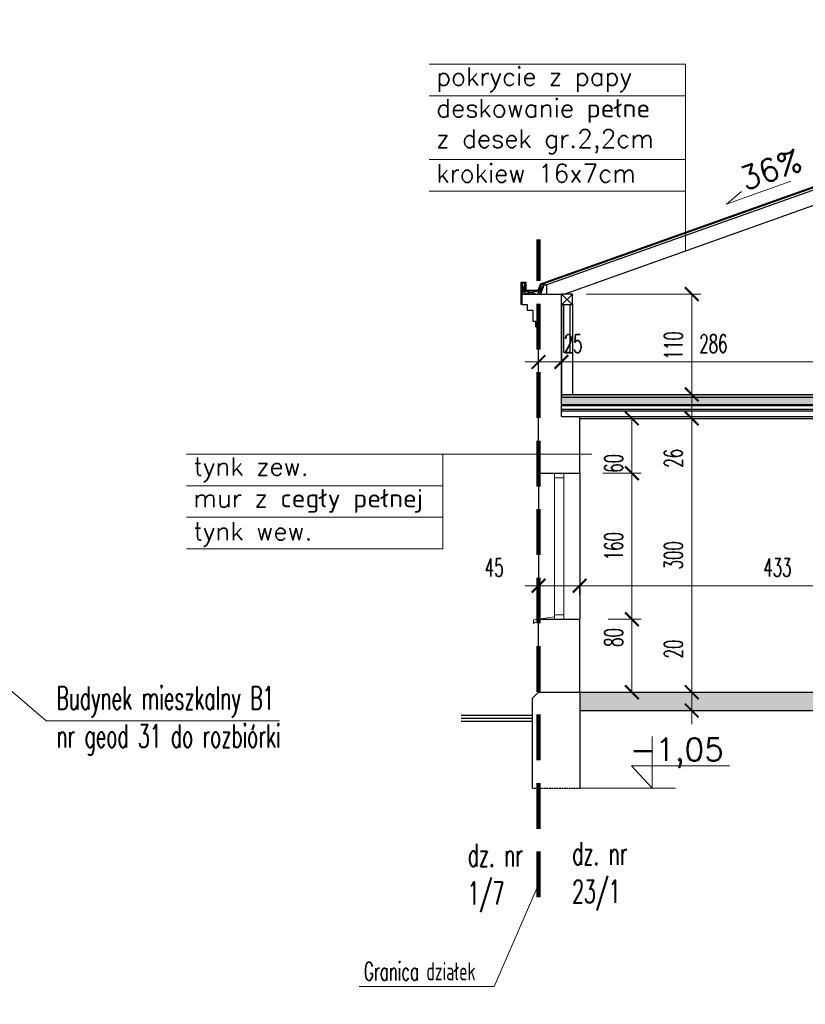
# Model space of a CAD drawing. Header units: millimetres. Extents: x 33311 to 435617, y -160714 to 185563.
# Tile 14 of 70: x 359195 to 367796, y -122390 to -111605. Entities that reach past the tile are written whole.
import ezdxf

# ---------------------------------------------------------------- set-up
doc = ezdxf.new("R2010")
doc.units = ezdxf.units.MM
doc.header["$MEASUREMENT"] = 0
doc.linetypes.add('( Dashed )', pattern=[0.75, 0.5, -0.25])
doc.linetypes.add('HIDDEN2', pattern=[0.1875, 0.125, -0.0625])
doc.layers.get('Defpoints').update_dxf_attribs({"lineweight": 0})
for name, color, linetype, lineweight in [('[ 02przekrój istn', 42, 'Continuous', 30), ('[ 05widok istn', 50, 'Continuous', 30), ('[ 12stolarka istn', 211, 'Continuous', 13), ('[ 17granica', 172, 'HIDDEN2', 100), ('[ 21kreskowanie', 9, 'Continuous', 13), ('[ 22wymiarowanie', 8, 'Continuous', 13), ('[ 23kota odnośnik', 1, 'Continuous', 13), ('[ 24ramka cienka', 1, 'Continuous', 13), ('[ 25ramka gruba', 4, 'Continuous', 30), ('[opisy2', 4, 'Continuous', 13), ('[opisy3', 2, 'Continuous', 30)]:
    doc.layers.add(name, color=color, linetype=linetype, lineweight=lineweight)
doc.layers.add('pomoc', color=96, linetype='Continuous', lineweight=0, plot=False)
doc.styles.add('1.100', font='simplex.shx', dxfattribs={"height": 200})
doc.styles.add('1.50', font='simplex.shx', dxfattribs={"height": 125})
doc.styles.add('99.2', font='simplex.shx', dxfattribs={"width": 0.6, "height": 200})
doc.styles.add('99.3', font='simplex.shx', dxfattribs={"width": 0.6, "height": 250})
doc.dimstyles.new('100cm', dxfattribs={"dimtxt": 200, "dimasz": 150, "dimexe": 100, "dimexo": 300, "dimgap": 100, "dimtad": 1, "dimdec": 0, "dimlfac": 0.1, "dimzin": 11, "dimtxsty": '99.2', "dimblk": 'ARCHTICK', "dimcen": 1.5, "dimclrd": 256, "dimclre": 256, "dimclrt": 4, "dimadec": 0, "dimazin": 0, "dimtfac": 0.75, "dimtdec": 0, "dimtix": 1, "dimtmove": 2, "dimatfit": 3, "dimfxl": 1, "dimtolj": 1, "dimtzin": 11, "dimlwd": -1, "dimlwe": -1, "dimarcsym": 0})

# ---------------------------------------------------------------- blocks, each defined once
blk = doc.blocks.new('_ArchTick')
at = {"color": 0, "linetype": 'ByBlock', "const_width": 0.15, "flags": 128}
blk.add_lwpolyline([(-0.5, -0.5), (0.5, 0.5)], dxfattribs=at)
blk = doc.blocks.new('*D728')
at = {"layer": '[ 22wymiarowanie', "transparency": 16777216}
for p, q in [((365637, -118172), (365998, -118172)), ((365898, -118972), (365898, -118172)), ((365936, -118972), (365998, -118972))]:
    blk.add_line(p, q, dxfattribs=at)
at = {"layer": 'Defpoints', "color": 0, "transparency": 16777216}
for p in [(365337, -118172), (365898, -118172), (365636, -118972)]:
    blk.add_point(p, dxfattribs=at)
at = {"layer": '[ 22wymiarowanie', "transparency": 16777216, "xscale": 150, "yscale": 150, "zscale": 150}
for p, rotation in [((365898, -118172), 90), ((365898, -118972), 270)]:
    blk.add_blockref('_ArchTick', p, dxfattribs=dict(at, rotation=rotation))
at = {"layer": '[ 22wymiarowanie', "color": 4, "transparency": 16777216, "insert": (365698, -118372), "char_height": 200, "attachment_point": 5, "rotation": 90, "style": '99.2'}
blk.add_mtext('\\A1;\\H1x;\\W0.6;80', dxfattribs=at)
blk = doc.blocks.new('*D729')
at = {"layer": '[ 22wymiarowanie', "transparency": 16777216}
for p, q in [((365581, -116572), (365998, -116572)), ((365898, -118172), (365898, -116572)), ((365637, -118172), (365998, -118172))]:
    blk.add_line(p, q, dxfattribs=at)
at = {"layer": 'Defpoints', "color": 0, "transparency": 16777216}
for p in [(365281, -116572), (365898, -116572), (365337, -118172)]:
    blk.add_point(p, dxfattribs=at)
at = {"layer": '[ 22wymiarowanie', "transparency": 16777216, "xscale": 150, "yscale": 150, "zscale": 150}
for p, rotation in [((365898, -116572), 90), ((365898, -118172), 270)]:
    blk.add_blockref('_ArchTick', p, dxfattribs=dict(at, rotation=rotation))
at = {"layer": '[ 22wymiarowanie', "color": 4, "transparency": 16777216, "insert": (365698, -117372), "char_height": 200, "attachment_point": 5, "rotation": 90, "style": '99.2'}
blk.add_mtext('\\A1;\\H1x;\\W0.6;160', dxfattribs=at)
blk = doc.blocks.new('*D730')
at = {"layer": '[ 22wymiarowanie', "transparency": 16777216}
for p, q in [((365727, -115972), (365998, -115972)), ((365898, -116572), (365898, -115972)), ((365581, -116572), (365998, -116572))]:
    blk.add_line(p, q, dxfattribs=at)
at = {"layer": 'Defpoints', "color": 0, "transparency": 16777216}
for p in [(365427, -115972), (365898, -115972), (365281, -116572)]:
    blk.add_point(p, dxfattribs=at)
at = {"layer": '[ 22wymiarowanie', "transparency": 16777216, "xscale": 150, "yscale": 150, "zscale": 150}
for p, rotation in [((365898, -115972), 90), ((365898, -116572), 270)]:
    blk.add_blockref('_ArchTick', p, dxfattribs=dict(at, rotation=rotation))
at = {"layer": '[ 22wymiarowanie', "color": 4, "transparency": 16777216, "insert": (365698, -116465), "char_height": 200, "attachment_point": 5, "rotation": 90, "style": '99.2'}
blk.add_mtext('\\A1;\\H1x;\\W0.6;60', dxfattribs=at)
blk = doc.blocks.new('*D731')
at = {"layer": '[ 22wymiarowanie', "transparency": 16777216}
for p, q in [((365810, -115972), (366653, -115972)), ((366553, -118972), (366553, -115972)), ((365873, -118972), (366653, -118972))]:
    blk.add_line(p, q, dxfattribs=at)
at = {"layer": 'Defpoints', "color": 0, "transparency": 16777216}
for p in [(365510, -115972), (366553, -115972), (365573, -118972)]:
    blk.add_point(p, dxfattribs=at)
at = {"layer": '[ 22wymiarowanie', "transparency": 16777216, "xscale": 150, "yscale": 150, "zscale": 150}
for p, rotation in [((366553, -115972), 90), ((366553, -118972), 270)]:
    blk.add_blockref('_ArchTick', p, dxfattribs=dict(at, rotation=rotation))
at = {"layer": '[ 22wymiarowanie', "color": 4, "transparency": 16777216, "insert": (366353, -117472), "char_height": 200, "attachment_point": 5, "rotation": 90, "style": '99.2'}
blk.add_mtext('\\A1;\\H1x;\\W0.6;300', dxfattribs=at)
blk = doc.blocks.new('*D732')
at = {"layer": '[ 22wymiarowanie', "transparency": 16777216}
for p, q in [((366553, -115710), (366553, -115560)), ((365666, -115710), (366653, -115710)), ((366553, -115972), (366553, -115710)), ((365810, -115972), (366653, -115972)), ((366553, -115972), (366553, -116122))]:
    blk.add_line(p, q, dxfattribs=at)
at = {"layer": 'Defpoints', "color": 0, "transparency": 16777216}
for p in [(365366, -115710), (366553, -115710), (365510, -115972)]:
    blk.add_point(p, dxfattribs=at)
at = {"layer": '[ 22wymiarowanie', "transparency": 16777216, "xscale": 150, "yscale": 150, "zscale": 150}
for p, rotation in [((366553, -115710), 270), ((366553, -115972), 90)]:
    blk.add_blockref('_ArchTick', p, dxfattribs=dict(at, rotation=rotation))
at = {"layer": '[ 22wymiarowanie', "color": 4, "transparency": 16777216, "insert": (366353, -116409), "char_height": 200, "attachment_point": 5, "rotation": 90, "style": '99.2'}
blk.add_mtext('\\A1;\\H1x;\\W0.6;26', dxfattribs=at)
blk = doc.blocks.new('*D733')
at = {"layer": '[ 22wymiarowanie', "transparency": 16777216}
for p, q in [((365400, -114610), (366653, -114610)), ((366553, -115710), (366553, -114610)), ((365666, -115710), (366653, -115710))]:
    blk.add_line(p, q, dxfattribs=at)
at = {"layer": 'Defpoints', "color": 0, "transparency": 16777216}
for p in [(365100, -114610), (366553, -114610), (365366, -115710)]:
    blk.add_point(p, dxfattribs=at)
at = {"layer": '[ 22wymiarowanie', "transparency": 16777216, "xscale": 150, "yscale": 150, "zscale": 150}
for p, rotation in [((366553, -114610), 90), ((366553, -115710), 270)]:
    blk.add_blockref('_ArchTick', p, dxfattribs=dict(at, rotation=rotation))
at = {"layer": '[ 22wymiarowanie', "color": 4, "transparency": 16777216, "insert": (366353, -115173), "char_height": 200, "attachment_point": 5, "rotation": 90, "style": '99.2'}
blk.add_mtext('\\A1;\\H1x;\\W0.6;110', dxfattribs=at)
blk = doc.blocks.new('*D734')
at = {"layer": '[ 22wymiarowanie', "transparency": 16777216}
for p, q in [((366553, -118972), (366553, -118822)), ((365873, -118972), (366653, -118972)), ((366553, -118972), (366553, -119172)), ((365798, -119172), (366653, -119172)), ((366553, -119172), (366553, -119322))]:
    blk.add_line(p, q, dxfattribs=at)
at = {"layer": 'Defpoints', "color": 0, "transparency": 16777216}
for p in [(365573, -118972), (365498, -119172), (366553, -119172)]:
    blk.add_point(p, dxfattribs=at)
at = {"layer": '[ 22wymiarowanie', "transparency": 16777216, "xscale": 150, "yscale": 150, "zscale": 150}
for p, rotation in [((366553, -118972), 270), ((366553, -119172), 90)]:
    blk.add_blockref('_ArchTick', p, dxfattribs=dict(at, rotation=rotation))
at = {"layer": '[ 22wymiarowanie', "color": 4, "transparency": 16777216, "insert": (366353, -118498), "char_height": 200, "attachment_point": 5, "rotation": 90, "style": '99.2'}
blk.add_mtext('\\A1;\\H1x;\\W0.6;20', dxfattribs=at)
blk = doc.blocks.new('*D735')
at = {"layer": '[ 22wymiarowanie', "transparency": 16777216}
for p, q in [((364876, -117805), (364726, -117805)), ((364876, -117805), (365326, -117805)), ((365326, -117805), (365476, -117805)), ((365326, -117822), (365326, -117905)), ((364876, -117985), (364876, -117905))]:
    blk.add_line(p, q, dxfattribs=at)
at = {"layer": 'Defpoints', "color": 0, "transparency": 16777216}
for p in [(365326, -117522), (364876, -117685), (365326, -117805)]:
    blk.add_point(p, dxfattribs=at)
at = {"layer": '[ 22wymiarowanie', "transparency": 16777216, "xscale": 150, "yscale": 150, "zscale": 150}
blk.add_blockref('_ArchTick', (364876, -117805), dxfattribs=at)
at = {"layer": '[ 22wymiarowanie', "transparency": 16777216, "xscale": 150, "yscale": 150, "zscale": 150, "rotation": 180}
blk.add_blockref('_ArchTick', (365326, -117805), dxfattribs=at)
at = {"layer": '[ 22wymiarowanie', "color": 4, "transparency": 16777216, "insert": (364391, -117605), "char_height": 200, "attachment_point": 5, "style": '99.2'}
blk.add_mtext('\\A1;\\H1x;\\W0.6;45', dxfattribs=at)
blk = doc.blocks.new('*D736')
at = {"layer": '[ 22wymiarowanie', "transparency": 16777216}
for p, q in [((369656, -116140), (369656, -117905)), ((365326, -117805), (369656, -117805)), ((365326, -117822), (365326, -117905))]:
    blk.add_line(p, q, dxfattribs=at)
at = {"layer": 'Defpoints', "color": 0, "transparency": 16777216}
for p in [(369656, -115840), (365326, -117522), (369656, -117805)]:
    blk.add_point(p, dxfattribs=at)
at = {"layer": '[ 22wymiarowanie', "transparency": 16777216, "xscale": 150, "yscale": 150, "zscale": 150, "rotation": 180}
blk.add_blockref('_ArchTick', (365326, -117805), dxfattribs=at)
at = {"layer": '[ 22wymiarowanie', "transparency": 16777216, "xscale": 150, "yscale": 150, "zscale": 150}
blk.add_blockref('_ArchTick', (369656, -117805), dxfattribs=at)
at = {"layer": '[ 22wymiarowanie', "color": 4, "transparency": 16777216, "insert": (367491, -117605), "char_height": 200, "attachment_point": 5, "style": '99.2'}
blk.add_mtext('\\A1;\\H1x;\\W0.6;433', dxfattribs=at)
blk = doc.blocks.new('*D740')
at = {"layer": '[ 22wymiarowanie', "transparency": 16777216}
for p, q in [((364876, -115354), (364726, -115354)), ((364876, -115354), (365126, -115354)), ((365126, -115354), (365276, -115354)), ((364876, -115485), (364876, -115454)), ((365126, -115485), (365126, -115454))]:
    blk.add_line(p, q, dxfattribs=at)
at = {"layer": 'Defpoints', "color": 0, "transparency": 16777216}
for p in [(364876, -115185), (365126, -115185), (365126, -115354)]:
    blk.add_point(p, dxfattribs=at)
at = {"layer": '[ 22wymiarowanie', "transparency": 16777216, "xscale": 150, "yscale": 150, "zscale": 150}
blk.add_blockref('_ArchTick', (364876, -115354), dxfattribs=at)
at = {"layer": '[ 22wymiarowanie', "transparency": 16777216, "xscale": 150, "yscale": 150, "zscale": 150, "rotation": 180}
blk.add_blockref('_ArchTick', (365126, -115354), dxfattribs=at)
at = {"layer": '[ 22wymiarowanie', "color": 4, "transparency": 16777216, "insert": (365254, -115154), "char_height": 200, "attachment_point": 5, "style": '99.2'}
blk.add_mtext('\\A1;\\H1x;\\W0.6;25', dxfattribs=at)
blk = doc.blocks.new('*D741')
at = {"layer": '[ 22wymiarowanie', "transparency": 16777216}
for p, q in [((367986, -114470), (367986, -115454)), ((365126, -115354), (367986, -115354)), ((365126, -115485), (365126, -115454))]:
    blk.add_line(p, q, dxfattribs=at)
at = {"layer": 'Defpoints', "color": 0, "transparency": 16777216}
for p in [(367986, -114170), (365126, -115185), (367986, -115354)]:
    blk.add_point(p, dxfattribs=at)
at = {"layer": '[ 22wymiarowanie', "transparency": 16777216, "xscale": 150, "yscale": 150, "zscale": 150, "rotation": 180}
blk.add_blockref('_ArchTick', (365126, -115354), dxfattribs=at)
at = {"layer": '[ 22wymiarowanie', "transparency": 16777216, "xscale": 150, "yscale": 150, "zscale": 150}
blk.add_blockref('_ArchTick', (367986, -115354), dxfattribs=at)
at = {"layer": '[ 22wymiarowanie', "color": 4, "transparency": 16777216, "insert": (366790, -115154), "char_height": 200, "attachment_point": 5, "style": '99.2'}
blk.add_mtext('\\A1;\\H1x;\\W0.6;286', dxfattribs=at)

msp = doc.modelspace()

# ---------------------------------------------------------------- hatches: boundary and pattern name
at = {"layer": '[ 21kreskowanie', "linetype": 'Continuous'}
for points in [[(367574.61, -113555.68), (367571.26, -113546.26), (367637.2, -113522.77), (367640.55, -113532.19)], [(367706.49, -113508.69), (367703.13, -113499.27), (367769.07, -113475.77), (367772.43, -113485.19)], [(367178.99, -113696.67), (367175.63, -113687.25), (367241.57, -113663.76), (367244.92, -113673.18)], [(367310.86, -113649.68), (367307.51, -113640.26), (367373.44, -113616.76), (367376.8, -113626.18)], [(367442.74, -113602.68), (367439.38, -113593.26), (367505.32, -113569.76), (367508.68, -113579.18)], [(366915.23, -113790.67), (366911.88, -113781.25), (366977.82, -113757.75), (366981.17, -113767.17)], [(367047.11, -113743.67), (367043.75, -113734.25), (367109.69, -113710.75), (367113.05, -113720.17)], [(366651.48, -113884.66), (366648.13, -113875.24), (366714.06, -113851.74), (366717.42, -113861.16)], [(366783.36, -113837.67), (366780, -113828.25), (366845.94, -113804.75), (366849.3, -113814.17)], [(366387.73, -113978.66), (366384.37, -113969.24), (366450.31, -113945.74), (366453.67, -113955.16)], [(366519.61, -113931.66), (366516.25, -113922.24), (366582.19, -113898.74), (366585.54, -113908.16)], [(365992.1, -114119.65), (365988.75, -114110.23), (366054.68, -114086.73), (366058.04, -114096.15)], [(366123.98, -114072.65), (366120.62, -114063.23), (366186.56, -114039.73), (366189.92, -114049.15)], [(366255.85, -114025.65), (366252.5, -114016.23), (366318.44, -113992.74), (366321.79, -114002.15)], [(365728.35, -114213.64), (365724.99, -114204.22), (365790.93, -114180.72), (365794.29, -114190.14)], [(365860.23, -114166.64), (365856.87, -114157.22), (365922.81, -114133.73), (365926.16, -114143.15)], [(365464.6, -114307.64), (365461.24, -114298.22), (365527.18, -114274.72), (365530.54, -114284.14)], [(365596.47, -114260.64), (365593.12, -114251.22), (365659.06, -114227.72), (365662.41, -114237.14)], [(365068.97, -114448.63), (365065.61, -114439.21), (365131.55, -114415.71), (365134.91, -114425.13)], [(365200.85, -114401.63), (365197.49, -114392.21), (365263.43, -114368.71), (365266.78, -114378.13)], [(365332.72, -114354.63), (365329.37, -114345.21), (365395.3, -114321.71), (365398.66, -114331.13)], [(364937.09, -114495.62), (364933.74, -114486.2), (364999.67, -114462.7), (365003.03, -114472.12)], [(365370.31, -115830.11), (365370.31, -115820.11), (365300.31, -115820.11), (365300.31, -115830.11)], [(365510.31, -115830.11), (365510.31, -115820.11), (365440.31, -115820.11), (365440.31, -115830.11)], [(365650.31, -115830.11), (365650.31, -115820.11), (365580.31, -115820.11), (365580.31, -115830.11)], [(365790.31, -115830.11), (365790.31, -115820.11), (365720.31, -115820.11), (365720.31, -115830.11)], [(365930.31, -115830.11), (365930.31, -115820.11), (365860.31, -115820.11), (365860.31, -115830.11)], [(366070.31, -115830.11), (366070.31, -115820.11), (366000.31, -115820.11), (366000.31, -115830.11)], [(366210.31, -115830.11), (366210.31, -115820.11), (366140.31, -115820.11), (366140.31, -115830.11)], [(366350.31, -115830.11), (366350.31, -115820.11), (366280.31, -115820.11), (366280.31, -115830.11)], [(366490.31, -115830.11), (366490.31, -115820.11), (366420.31, -115820.11), (366420.31, -115830.11)], [(366630.31, -115830.11), (366630.31, -115820.11), (366560.31, -115820.11), (366560.31, -115830.11)], [(366770.31, -115830.11), (366770.31, -115820.11), (366700.31, -115820.11), (366700.31, -115830.11)], [(366910.31, -115830.11), (366910.31, -115820.11), (366840.31, -115820.11), (366840.31, -115830.11)], [(367050.31, -115830.11), (367050.31, -115820.11), (366980.31, -115820.11), (366980.31, -115830.11)], [(367190.31, -115830.11), (367120.31, -115830.11), (367120.31, -115820.11), (367190.31, -115820.11)], [(367330.31, -115830.11), (367260.31, -115830.11), (367260.31, -115820.11), (367330.31, -115820.11)], [(367470.31, -115830.11), (367400.31, -115830.11), (367400.31, -115820.11), (367470.31, -115820.11)], [(367610.31, -115830.11), (367540.31, -115830.11), (367540.31, -115820.11), (367610.31, -115820.11)], [(367750.31, -115830.11), (367680.31, -115830.11), (367680.31, -115820.11), (367750.31, -115820.11)]]:
    msp.add_hatch(color=256, dxfattribs=at).paths.add_polyline_path(points)
at = {"layer": '[ 21kreskowanie'}
h = msp.add_hatch(dxfattribs=at)
h.set_pattern_fill('HATCH', color=256, style=0, pattern_type=2)
h.set_pattern_definition([])
h.paths.add_polyline_path([(364696.26, -114730.11), (364696.26, -114610.11), (365126.26, -114610.11), (365126.26, -115950.11), (365326.26, -115950.11), (365326.26, -116572.11), (364876.26, -116572.11), (364876.26, -115030.11), (364866.26, -115030.11), (364866.26, -114970.11), (364846.26, -114970.11), (364846.26, -114910.11), (364816.26, -114910.11), (364816.26, -114790.11), (364756.26, -114790.11), (364756.26, -114730.11)], flags=17)
at = {"layer": '[ 21kreskowanie', "linetype": 'Continuous'}
h = msp.add_hatch(dxfattribs=at)
h.set_pattern_fill('DASH', color=256, style=0, pattern_type=2)
h.set_pattern_definition([(45, (363785.2, -67030.4), (0, 17.9605122), [12.7, -12.7])])
h.paths.add_polyline_path([(365126.26, -115740.11), (367986.26, -115740.11), (367986.26, -115710.11), (365126.26, -115710.11)], flags=17)
h.paths.add_polyline_path([(370604.26, -115740.11), (370604.26, -115710.11), (368106.26, -115710.11), (368106.26, -115740.11)], flags=17)
h.paths.add_polyline_path([(375056.26, -115710.11), (372051.26, -115710.11), (372051.26, -115732.11), (372211.26, -115732.11), (372211.26, -115740.11), (375056.26, -115740.11)], flags=17)
h = msp.add_hatch(dxfattribs=at)
h.set_pattern_fill('DOTS', color=256, style=0, pattern_type=2)
h.set_pattern_definition([(0, (363785.2, -67030.4), (7.9375, 15.875), [0, -15.875])])
h.paths.add_polyline_path([(370604.26, -115740.11), (365126.26, -115740.11), (365126.26, -115820.11), (370604.26, -115820.11)], flags=17)
h.paths.add_polyline_path([(375056.26, -115740.11), (372211.26, -115740.11), (372211.26, -115820.11), (375056.26, -115820.11)], flags=17)
msp.add_hatch(color=256, dxfattribs=at).paths.add_polyline_path([(365230.31, -115830.11), (365230.31, -115820.11), (365160.31, -115820.11), (365160.31, -115830.11)], flags=17)
at = {"layer": '[ 21kreskowanie'}
h = msp.add_hatch(dxfattribs=at)
h.set_pattern_fill('HATCH', color=256, style=0, pattern_type=2)
h.set_pattern_definition([])
h.paths.add_polyline_path([(364876.26, -118172.11), (365326.26, -118172.11), (365326.26, -118972.11), (364876.26, -118972.11)], flags=17)
h = msp.add_hatch(dxfattribs=at)
h.set_pattern_fill('HATCH', color=256, style=0, pattern_type=2)
h.set_pattern_definition([])
h.paths.add_polyline_path([(365326.26, -118972.11), (365326.26, -120022.11), (364811.26, -120022.11), (364811.26, -119035.93), (364876.26, -118972.11)], flags=17)
at = {"layer": '[ 21kreskowanie', "linetype": 'Continuous'}
h = msp.add_hatch(dxfattribs=at)
h.set_pattern_fill('DASH', color=256, style=0, pattern_type=2)
h.set_pattern_definition([(45, (363785.2, -67030.4), (0, 89.80256), [63.5, -63.5])])
h.paths.add_polyline_path([(369656.26, -118972.11), (365326.26, -118972.11), (365326.26, -119172.11), (369656.26, -119172.11)], flags=17)
h.paths.add_polyline_path([(373464.26, -119172.11), (373464.26, -118972.11), (370036.26, -118972.11), (370036.26, -119172.11)], flags=17)
h.paths.add_polyline_path([(374836.26, -118972.11), (373636.26, -118972.11), (373636.26, -119172.11), (374836.26, -119172.11)], flags=17)

# ---------------------------------------------------------------- linework, layer by layer
at = {"layer": '[ 02przekrój istn'}
for p, q in [((364897.38, -114499.16), (370091.26, -112648.21)), ((364905.02, -114507.05), (370106.15, -112653.51)), ((364949.46, -114514.57), (370091.26, -112682.18)), ((364949.46, -114514.57), (370091.26, -112682.18)), ((365157.99, -114610.11), (370329.57, -112767.11)), ((364686.26, -114724.23), (364686.26, -114480.11)), ((364686.26, -114480.11), (364736.26, -114480.11)), ((364696.26, -114610.11), (364696.26, -114490.11)), ((364696.26, -114490.11), (364726.26, -114490.11)), ((364726.26, -114490.11), (364696.26, -114610.11)), ((364726.26, -114610.11), (364696.26, -114490.11)), ((364726.26, -114490.11), (364726.26, -114610.11)), ((364736.26, -114480.11), (364736.26, -114570.11)), ((364905.02, -114507.05), (364864.45, -114610.11)), ((364937.27, -114507.05), (364864.45, -114610.11)), ((364897.38, -114499.16), (364869.45, -114570.11)), ((364937.27, -114507.05), (364896.69, -114610.11)), ((364896.69, -114610.11), (364905.02, -114507.05)), ((364905.02, -114507.05), (364937.27, -114507.05)), ((364949.46, -114514.57), (364942.07, -114493.85)), ((364962.76, -114509.83), (364962.76, -114610.11)), ((364696.26, -114610.11), (365126.26, -114610.11)), ((364696.26, -114730.11), (364696.26, -114610.11)), ((364876.26, -114580.11), (364726.26, -114580.11)), ((364876.26, -114580.11), (364726.26, -114610.11)), ((364726.26, -114580.11), (364864.45, -114610.11)), ((364869.45, -114570.11), (364736.26, -114570.11)), ((365126.26, -115950.11), (365126.26, -114610.11)), ((365126.26, -114730.11), (365126.26, -114610.11)), ((365246.26, -114610.11), (365126.26, -114610.11)), ((365126.26, -114730.11), (365246.26, -114610.11)), ((365246.26, -114730.11), (365126.26, -114610.11)), ((365246.26, -114730.11), (365246.26, -114610.11)), ((364696.26, -114724.23), (364686.26, -114724.23)), ((364756.26, -114730.11), (364696.26, -114730.11)), ((364756.26, -114790.11), (364756.26, -114730.11)), ((365246.26, -114730.11), (365126.26, -114730.11)), ((364816.26, -114790.11), (364756.26, -114790.11)), ((364816.26, -114910.11), (364816.26, -114790.11)), ((364846.26, -114910.11), (364816.26, -114910.11)), ((364846.26, -114970.11), (364846.26, -114910.11)), ((364846.26, -114970.11), (364866.26, -114970.11)), ((364866.26, -115030.11), (364866.26, -114970.11)), ((364876.26, -115030.11), (364866.26, -115030.11)), ((364876.26, -116572.11), (364876.26, -115030.11)), ((365126.26, -115710.11), (367986.26, -115710.11)), ((365126.26, -115740.11), (370604.26, -115740.11)), ((365126.26, -115820.11), (370604.26, -115820.11)), ((365126.26, -115830.11), (370604.26, -115830.11)), ((365126.26, -115870.11), (370604.26, -115870.11)), ((365126.26, -115890.11), (370604.26, -115890.11)), ((365126.26, -115950.11), (365326.26, -115950.11)), ((365326.26, -116572.11), (365326.26, -115950.11)), ((365326.26, -115950.11), (370764.26, -115950.11)), ((365326.26, -115972.11), (369656.26, -115972.11)), ((364876.26, -116572.11), (365326.26, -116572.11)), ((364876.26, -118172.11), (365326.26, -118172.11)), ((364876.26, -118972.11), (364876.26, -118172.11)), ((365326.26, -118972.11), (365326.26, -118172.11)), ((364876.26, -118972.11), (364811.26, -119035.93)), ((364811.26, -120022.11), (364811.26, -119035.93)), ((364876.26, -118972.11), (365326.26, -118972.11)), ((365326.26, -118972.11), (369656.26, -118972.11)), ((365326.26, -118972.11), (365326.26, -120022.11)), ((365326.26, -119172.11), (369656.26, -119172.11))]:
    msp.add_line(p, q, dxfattribs=at)
at = {"layer": '[ 02przekrój istn', "linetype": '( Dashed )'}
msp.add_line((364811.26, -120022.11), (365326.26, -120022.11), dxfattribs=at)
at = {"layer": '[ 05widok istn'}
for p, q in [((365126.26, -114722.58), (365126.26, -115740.11)), ((365151.26, -115250.11), (365151.26, -114730.11)), ((365221.26, -115250.11), (365221.26, -114730.11)), ((365246.26, -114722.58), (365246.26, -115710.11)), ((365221.26, -115250.11), (365151.26, -115250.11)), ((364876.26, -116572.11), (364876.26, -118172.11)), ((365326.26, -116572.11), (365326.26, -118172.11)), ((364030, -119222.11), (364811.26, -119222.11)), ((364030, -119255.56), (364811.26, -119255.56)), ((364030, -119289.01), (364811.26, -119289.01))]:
    msp.add_line(p, q, dxfattribs=at)
at = {"layer": '[ 12stolarka istn'}
for p, q in [((365051.26, -116572.11), (365051.26, -116622.11)), ((365151.26, -116572.11), (365151.26, -116622.11)), ((365051.26, -116622.11), (365151.26, -116622.11)), ((365051.26, -116622.11), (365051.26, -118122.11)), ((365151.26, -118122.11), (365151.26, -116622.11)), ((365051.26, -118147.11), (364822.22, -118179.83)), ((364822.22, -118179.83), (364822.22, -118220.46)), ((365051.26, -118122.11), (365151.26, -118122.11)), ((365051.26, -118122.11), (365051.26, -118172.11)), ((365151.26, -118122.11), (365151.26, -118172.11)), ((364822.22, -118220.46), (364847.93, -118199.29))]:
    msp.add_line(p, q, dxfattribs=at)
at = {"layer": '[ 17granica', "ltscale": 4000}
msp.add_line((364876.26, -121216.8), (364876.26, -114011.46), dxfattribs=at)
at = {"layer": '[ 21kreskowanie'}
for p, q in [((367571.26, -113546.26), (367574.61, -113555.68)), ((367637.2, -113522.77), (367640.55, -113532.19)), ((367703.13, -113499.27), (367706.49, -113508.69)), ((367769.07, -113475.77), (367772.43, -113485.19)), ((367241.57, -113663.76), (367244.92, -113673.18)), ((367307.51, -113640.26), (367310.86, -113649.68)), ((367373.44, -113616.76), (367376.8, -113626.18)), ((367439.38, -113593.26), (367442.74, -113602.68)), ((367505.32, -113569.76), (367508.68, -113579.18)), ((366977.82, -113757.75), (366981.17, -113767.17)), ((367043.75, -113734.25), (367047.11, -113743.67)), ((367109.69, -113710.75), (367113.05, -113720.17)), ((367175.63, -113687.25), (367178.99, -113696.67)), ((366648.13, -113875.24), (366651.48, -113884.66)), ((366714.06, -113851.74), (366717.42, -113861.16)), ((366780, -113828.25), (366783.36, -113837.67)), ((366845.94, -113804.75), (366849.3, -113814.17)), ((366911.88, -113781.25), (366915.23, -113790.67)), ((366384.37, -113969.24), (366387.73, -113978.66)), ((366450.31, -113945.74), (366453.67, -113955.16)), ((366516.25, -113922.24), (366519.61, -113931.66)), ((366582.19, -113898.74), (366585.54, -113908.16)), ((366054.68, -114086.73), (366058.04, -114096.15)), ((366120.62, -114063.23), (366123.98, -114072.65)), ((366186.56, -114039.73), (366189.92, -114049.15)), ((366252.5, -114016.23), (366255.85, -114025.65)), ((366318.44, -113992.74), (366321.79, -114002.15)), ((365790.93, -114180.72), (365794.29, -114190.14)), ((365856.87, -114157.22), (365860.23, -114166.64)), ((365922.81, -114133.73), (365926.16, -114143.15)), ((365988.75, -114110.23), (365992.1, -114119.65)), ((365461.24, -114298.22), (365464.6, -114307.64)), ((365527.18, -114274.72), (365530.54, -114284.14)), ((365593.12, -114251.22), (365596.47, -114260.64)), ((365659.06, -114227.72), (365662.41, -114237.14)), ((365724.99, -114204.22), (365728.35, -114213.64)), ((365131.55, -114415.71), (365134.91, -114425.13)), ((365197.49, -114392.21), (365200.85, -114401.63)), ((365263.43, -114368.71), (365266.78, -114378.13)), ((365329.37, -114345.21), (365332.72, -114354.63)), ((365395.3, -114321.71), (365398.66, -114331.13)), ((364933.74, -114486.2), (364937.09, -114495.62)), ((364999.67, -114462.7), (365003.03, -114472.12)), ((365065.61, -114439.21), (365068.97, -114448.63)), ((365160.31, -115820.11), (365160.31, -115830.11)), ((365230.31, -115820.11), (365230.31, -115830.11)), ((365300.31, -115820.11), (365300.31, -115830.11)), ((365370.31, -115820.11), (365370.31, -115830.11)), ((365440.31, -115820.11), (365440.31, -115830.11)), ((365510.31, -115820.11), (365510.31, -115830.11)), ((365580.31, -115820.11), (365580.31, -115830.11)), ((365650.31, -115820.11), (365650.31, -115830.11)), ((365720.31, -115820.11), (365720.31, -115830.11)), ((365790.31, -115820.11), (365790.31, -115830.11)), ((365860.31, -115820.11), (365860.31, -115830.11)), ((365930.31, -115820.11), (365930.31, -115830.11)), ((366000.31, -115820.11), (366000.31, -115830.11)), ((366070.31, -115820.11), (366070.31, -115830.11)), ((366140.31, -115820.11), (366140.31, -115830.11)), ((366210.31, -115820.11), (366210.31, -115830.11)), ((366280.31, -115820.11), (366280.31, -115830.11)), ((366350.31, -115820.11), (366350.31, -115830.11)), ((366420.31, -115820.11), (366420.31, -115830.11)), ((366490.31, -115820.11), (366490.31, -115830.11)), ((366560.31, -115820.11), (366560.31, -115830.11)), ((366630.31, -115820.11), (366630.31, -115830.11)), ((366700.31, -115820.11), (366700.31, -115830.11)), ((366770.31, -115820.11), (366770.31, -115830.11)), ((366840.31, -115820.11), (366840.31, -115830.11)), ((366910.31, -115820.11), (366910.31, -115830.11)), ((366980.31, -115820.11), (366980.31, -115830.11)), ((367050.31, -115820.11), (367050.31, -115830.11)), ((367120.31, -115820.11), (367120.31, -115830.11)), ((367190.31, -115820.11), (367190.31, -115830.11)), ((367260.31, -115820.11), (367260.31, -115830.11)), ((367330.31, -115820.11), (367330.31, -115830.11)), ((367400.31, -115820.11), (367400.31, -115830.11)), ((367470.31, -115820.11), (367470.31, -115830.11)), ((367540.31, -115820.11), (367540.31, -115830.11)), ((367610.31, -115820.11), (367610.31, -115830.11)), ((367680.31, -115820.11), (367680.31, -115830.11)), ((367750.31, -115820.11), (367750.31, -115830.11))]:
    msp.add_line(p, q, dxfattribs=at)
at = {"layer": '[ 23kota odnośnik'}
for p, q in [((363678.77, -112094.29), (366484.99, -112094.29)), ((366484.99, -114137.21), (366484.99, -112094.29)), ((363678.77, -112441.21), (366484.99, -112441.21)), ((363678.77, -113135.05), (366484.99, -113135.05)), ((367636.65, -113374.18), (366935.2, -113624.16)), ((363678.77, -113481.98), (366484.99, -113481.98)), ((366935.2, -113624.16), (367097.28, -113487.01)), ((361021.18, -116365.57), (365458.6, -116365.57)), ((363827.4, -117402.44), (363827.4, -116365.57)), ((361021.18, -116712.49), (363827.4, -116712.49)), ((361021.18, -117055.52), (363827.4, -117055.52)), ((361021.18, -117402.44), (363827.4, -117402.44)), ((366118.4, -119456.9), (366118.4, -120022.11)), ((365892.94, -119779.34), (366966.78, -119779.34)), ((365892.94, -119779.34), (366118.4, -120022.11)), ((365326.26, -120022.11), (366375.01, -120022.11))]:
    msp.add_line(p, q, dxfattribs=at)
at = {"layer": '[ 23kota odnośnik', "extrusion": (6.29165e-17, 0.997989, 0.063383), "elevation": -116620.95, "flags": 128}
msp.add_lwpolyline([(-362038.71, 45705.79), (-359484.13, 45705.79), (-356657.57, 7406.7)], dxfattribs=at)
at = {"layer": '[ 23kota odnośnik', "elevation": 0, "flags": 128}
msp.add_lwpolyline([(362910.38, -122196.2), (364389.4, -122196.2), (364876.26, -121078.7)], dxfattribs=at)
at = {"layer": '[ 24ramka cienka', "ltscale": 2}
msp.add_3dface([(384644.54, -131013.79), (342644.54, -131013.79), (342644.54, -101313.79), (384644.54, -101313.79)], dxfattribs=at)
at = {"layer": '[ 25ramka gruba', "ltscale": 2}
for points in [[(345144.54, -101813.79), (384144.54, -101813.79), (384144.54, -130513.79), (345144.54, -130513.79)], [(384144.54, -130513.79), (345144.54, -130513.79), (345144.54, -101813.79), (384144.54, -101813.79)]]:
    msp.add_3dface(points, dxfattribs=at)
at = {"layer": 'pomoc'}
msp.add_line((364736.26, -114579.53), (364736.26, -114580.11), dxfattribs=at)

# ---------------------------------------------------------------- texts
at = {"layer": '[opisy2', "linetype": 'Continuous', "attachment_point": 1}
for s, insert, char_height, width, style in [('pokrycie z papy', (363755.74, -112127.58), 200, 5008.097, '1.100'), ('deskowanie pełne\\Pz desek gr.2,2cm', (363755.74, -112474.5), 200, 4833.0167, '1.100'), ('krokiew 16x7cm', (363755.74, -113187.18), 200, 3056.328, '1.100'), ('tynk zew.', (361098.15, -116398.86), 200, 5008.097, '1.100'), ('mur z cegły pełnej', (361098.15, -116745.79), 200, 4833.0167, '1.100'), ('tynk wew.', (361098.15, -117107.65), 200, 3056.328, '1.100'), ('-1,05', (365875.05, -119472.78), 250, 1714.2857, '1.50')]:
    msp.add_mtext(s, dxfattribs=dict(at, insert=insert, char_height=char_height, width=width, style=style))
at = {"layer": '[opisy2', "linetype": 'Continuous', "insert": (367698.73, -113012.91), "char_height": 250, "width": 531.123, "attachment_point": 3, "rotation": 19.614653, "style": '1.50'}
msp.add_mtext('36%', dxfattribs=at)
at = {"layer": '[opisy2', "linetype": 'Continuous', "insert": (362964.1, -121927.35), "char_height": 200, "attachment_point": 1, "style": '99.2'}
msp.add_mtext('\\H1x;\\W0.6;Granica działek', dxfattribs=at)
at = {"layer": '[opisy3', "linetype": 'Continuous', "char_height": 250, "attachment_point": 1, "style": '99.3'}
for s, insert in [('\\H1x;\\W0.6;Budynek mieszkalny B1\\Pnr geod 31 do rozbiórki', (359596.49, -118909.98, 38222.08)), ('\\H1x;\\W0.6;dz. nr \\P1/7', (364100.71, -120630.14, 38222.08)), ('\\H1x;\\W0.6;dz. nr \\P23/1', (365244.49, -120612.19, 38222.08))]:
    msp.add_mtext(s, dxfattribs=dict(at, insert=insert))

# ---------------------------------------------------------------- dimensions: what is measured, and where the dimension line sits
at = {"layer": '[ 22wymiarowanie'}
for base, p1, p2, picture, middle in [((367986.26, -115354.12), (365126.26, -115184.91), (367986.26, -114169.72), '*D741', (366789.99, -115154.12)), ((365126.26, -115354.12), (364876.26, -115184.91), (365126.26, -115184.91), '*D740', (365253.55, -115154.12)), ((365326.26, -117805.31), (364876.26, -117685.13), (365326.26, -117521.98), '*D735', (364391.27, -117605.31))]:
    dim = msp.add_linear_dim(base=base, p1=p1, p2=p2, text='\\H1x;\\W0.6;<>', dimstyle='100cm', override={"dimatfit": 1}, dxfattribs=at)
    dim.commit()
    dim.dimension.update_dxf_attribs({"geometry": picture, "text_midpoint": middle, "dimtype": 160})
for base, p1, p2, angle, picture, middle in [((366552.7, -114610.11), (365365.93, -115710.11), (365099.77, -114610.11), 90, '*D733', (366352.7, -115172.52)), ((366552.7, -115710.11), (365510.04, -115972.11), (365365.93, -115710.11), 90, '*D732', (366352.7, -116408.88)), ((365897.98, -115972.11), (365280.91, -116572.11), (365426.94, -115972.11), 90, '*D730', (365697.98, -116465.44)), ((365897.98, -118172.11), (365635.74, -118972.11), (365336.82, -118172.11), 90, '*D728', (365697.98, -118372.11)), ((366552.7, -119172.11), (365572.85, -118972.11), (365498.1, -119172.11), 270, '*D734', (366352.7, -118498.09))]:
    dim = msp.add_linear_dim(base=base, p1=p1, p2=p2, angle=angle, text='\\H1x;\\W0.6;<>', dimstyle='100cm', override={"dimatfit": 1}, dxfattribs=at)
    dim.commit()
    dim.dimension.update_dxf_attribs({"geometry": picture, "text_midpoint": middle, "dimtype": 160})
dim = msp.add_linear_dim(base=(369656.26, -117805.31), p1=(365326.26, -117521.98), p2=(369656.26, -115839.69), text='\\H1x;\\W0.6;<>', dimstyle='100cm', override={"dimatfit": 1}, dxfattribs=at)
dim.commit()
dim.dimension.update_dxf_attribs({"geometry": '*D736', "text_midpoint": (367491.26, -117605.31)})
for base, p1, p2, picture, middle in [((366552.7, -115972.11), (365572.85, -118972.11), (365510.04, -115972.11), '*D731', (366352.7, -117472.11)), ((365897.98, -116572.11), (365336.82, -118172.11), (365280.91, -116572.11), '*D729', (365697.98, -117372.11))]:
    dim = msp.add_linear_dim(base=base, p1=p1, p2=p2, angle=90, text='\\H1x;\\W0.6;<>', dimstyle='100cm', override={"dimatfit": 1}, dxfattribs=at)
    dim.commit()
    dim.dimension.update_dxf_attribs({"geometry": picture, "text_midpoint": middle})

doc.saveas('drawing.dxf')
